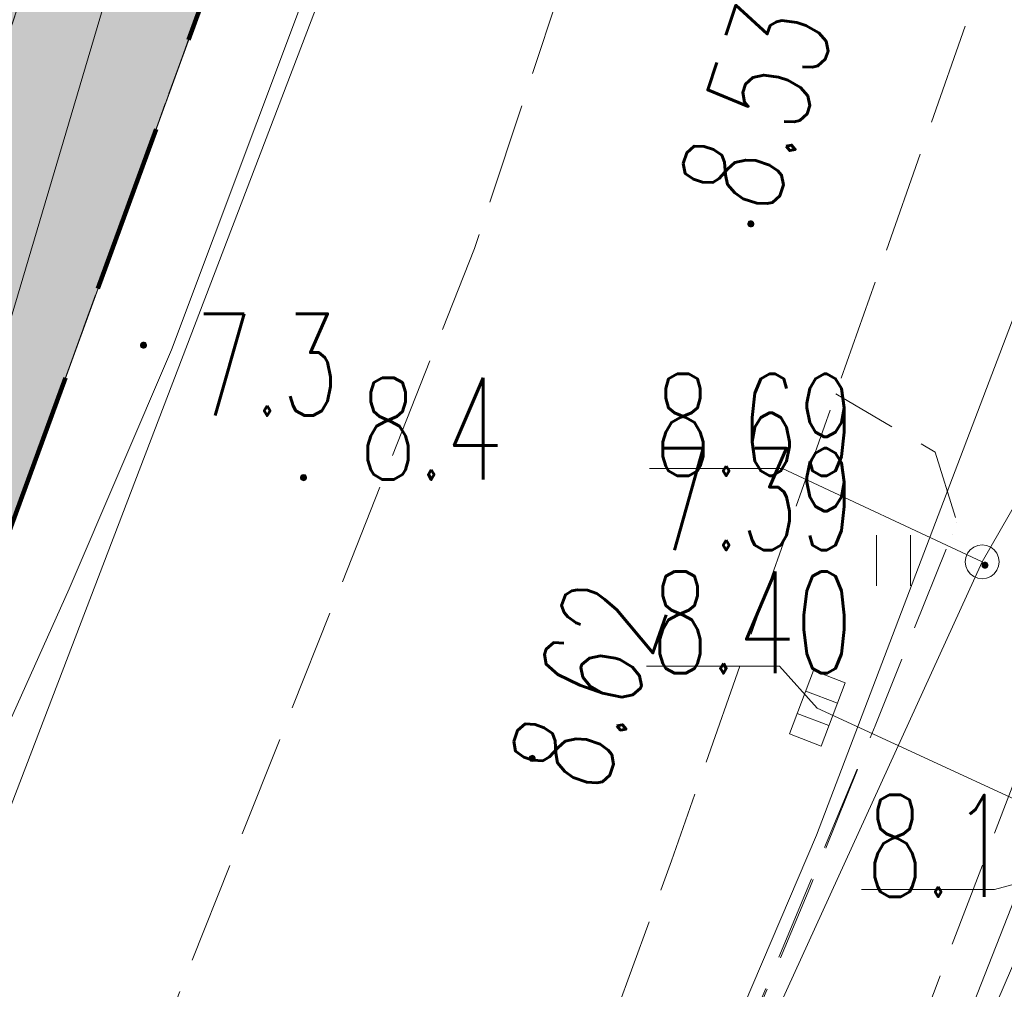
# Model space of a CAD drawing. Header units: millimetres. Extents: x -367306 to 168495, y -187323 to 82034.
# Tile 69 of 170: x 47739 to 62247, y -126914 to -112624. Entities that reach past the tile are written whole.
import ezdxf

# ---------------------------------------------------------------- set-up
doc = ezdxf.new("R2010")
doc.units = ezdxf.units.MM
doc.header["$MEASUREMENT"] = 0
for name, pattern in [('L_0_03', [1000, 500, -500]), ('L_0_05', [1750, 1250, -500]), ('L_0_06', [2000, 1500, -500]), ('Przerywana długa', [3900, 2500, -1400]), ('Przerywana gęsta', [900, 600, -300])]:
    doc.linetypes.add(name, pattern=pattern)
for name, color, linetype, lineweight in [('0_Nr_pióra__196', 1, 'Continuous', 100), ('Nowe_EGDE_Nr_pióra__9', 7, 'Continuous', 13), ('Nowe_EGKK_Nr_pióra__9', 7, 'Continuous', 13), ('Nowe_EGUG_Nr_pióra__9', 7, 'Continuous', 13), ('Nowe_GUPPRZ_O_Nr_pióra__8', 7, 'Continuous', 13), ('Nowe_GUPPRZ_O_Nr_pióra__9', 7, 'Continuous', 13), ('Nowe_OTKC_Nr_pióra__8', 7, 'Continuous', 13), ('Nowe_OTKC_Nr_pióra__9', 7, 'Continuous', 13), ('Nowe_OTKJ_Nr_pióra__8', 7, 'Continuous', 13), ('Nowe_OTKJ_Nr_pióra__9', 7, 'Continuous', 13), ('Nowe_OTRN_Nr_pióra__7', 7, 'Continuous', 13), ('Nowe_OTRN_Nr_pióra__8', 7, 'Continuous', 13), ('Nowe_OTRN_Nr_pióra__9', 7, 'Continuous', 13), ('Nowe_OTRN_O_Nr_pióra__8', 7, 'Continuous', 13), ('Nowe_OTRS_Nr_pióra__7', 7, 'Continuous', 13), ('Nowe_OTRS_Nr_pióra__8', 7, 'Continuous', 13), ('Nowe_OTRS_Nr_pióra__9', 7, 'Continuous', 13), ('Nowe_OTRS_O_Nr_pióra__8', 7, 'Continuous', 13), ('Nowe_OTZT_Nr_pióra__8', 7, 'Continuous', 13), ('Nowe_OTZT_Nr_pióra__9', 7, 'Continuous', 13), ('Nowe_SUEP_Nr_pióra__9', 7, 'Continuous', 13), ('Nowe_SUKK_Nr_pióra__8', 7, 'Continuous', 13), ('Nowe_SUKK_Nr_pióra__9', 7, 'Continuous', 13), ('Nowe_SUKP_Nr_pióra__8', 7, 'Continuous', 13), ('Nowe_SUKP_Nr_pióra__9', 7, 'Continuous', 13), ('Nowe_SUKS_Nr_pióra__8', 7, 'Continuous', 13), ('Nowe_SUKS_Nr_pióra__9', 7, 'Continuous', 13), ('Nowe_SUTP_Nr_pióra__8', 7, 'Continuous', 13), ('Nowe_SUTP_Nr_pióra__9', 7, 'Continuous', 13), ('Nowe_SUWP_Nr_pióra__8', 7, 'Continuous', 13), ('Nowe_SUWP_Nr_pióra__9', 7, 'Continuous', 13), ('sytuacja_Nr_pióra__1', 7, 'Continuous', 13)]:
    doc.layers.add(name, color=color, linetype=linetype, lineweight=lineweight)
doc.layers.add('0_Nr_pióra__240', color=7, linetype='Continuous', lineweight=18, true_color=0xdcf887)
doc.layers.add('sytuacja_Nr_pióra__65', color=7, linetype='Continuous', lineweight=13, true_color=0x80c2ff)
doc.styles.add('STYL_AUTOMATYCZNY_3', font='Simplex.shx')

msp = doc.modelspace()

# ---------------------------------------------------------------- hatches: boundary and pattern name
at = {"layer": '0_Nr_pióra__240', "linetype": 'Continuous', "lineweight": 0, "true_color": 0x2c311b}
msp.add_hatch(color=250, dxfattribs=at).paths.add_polyline_path([(1832.3, -134968.9), (3325.5, -137445.8), (6501.6, -134653), (31321.6, -148073), (43551.6, -131243), (52938.8, -105475.5), (50239.8, -104970.8), (50241.7, -104960.9, 0.4105608), (45483.3, -107953.9), (43454.5, -115678.8), (37652.4, -114156), (32816.1, -112886.7), (35989.5, -100795.2), (33381.6, -100123), (29323.2, -98604.3), (28971.6, -99353.7), (25882.9, -106410.1), (24650.6, -109225.4), (23018, -111586.2), (19968.1, -115996.2), (16289.2, -120183.4), (15001.3, -121648.2), (14544.7, -122167.6), (13419.4, -123278.9), (12674.7, -124012.8), (11388.1, -125280.7), (8915.3, -127717.6), (8238.5, -128359.6), (3301.6, -133843), (3061.6, -134723)])
at = {"layer": 'Nowe_OTRN_Nr_pióra__7', "linetype": 'Continuous', "lineweight": 13}
for points in [[(49518.4, -117421.4), (49519.9, -117433), (49524.4, -117443.9), (49531.6, -117453.2), (49540.9, -117460.3), (49551.7, -117464.8), (49563.4, -117466.4), (49575, -117464.8), (49585.9, -117460.3), (49595.2, -117453.2), (49602.4, -117443.9), (49606.9, -117433), (49608.4, -117421.4), (49606.9, -117409.7), (49602.4, -117398.9), (49595.2, -117389.5), (49585.9, -117382.4), (49575, -117377.9), (49563.4, -117376.4), (49551.7, -117377.9), (49540.9, -117382.4), (49531.6, -117389.5), (49524.4, -117398.9), (49519.9, -117409.7)], [(51876.6, -119373), (51878.2, -119384.7), (51882.6, -119395.5), (51889.8, -119404.8), (51899.1, -119412), (51910, -119416.5), (51921.6, -119418), (51933.3, -119416.5), (51944.1, -119412), (51953.4, -119404.8), (51960.6, -119395.5), (51965.1, -119384.7), (51966.6, -119373), (51965.1, -119361.4), (51960.6, -119350.5), (51953.4, -119341.2), (51944.1, -119334), (51933.3, -119329.6), (51921.6, -119328), (51910, -119329.6), (51899.1, -119334), (51889.8, -119341.2), (51882.6, -119350.5), (51878.2, -119361.4)], [(61916.6, -120663), (61918.2, -120674.7), (61922.6, -120685.5), (61929.8, -120694.8), (61939.1, -120702), (61950, -120706.5), (61961.6, -120708), (61973.3, -120706.5), (61984.1, -120702), (61993.4, -120694.8), (62000.6, -120685.5), (62005.1, -120674.7), (62006.6, -120663), (62005.1, -120651.4), (62000.6, -120640.5), (61993.4, -120631.2), (61984.1, -120624), (61973.3, -120619.6), (61961.6, -120618), (61950, -120619.6), (61939.1, -120624), (61929.8, -120631.2), (61922.6, -120640.5), (61918.2, -120651.4)]]:
    msp.add_hatch(color=7, dxfattribs=at).paths.add_polyline_path(points)
at = {"layer": 'Nowe_OTRS_Nr_pióra__7', "linetype": 'Continuous', "lineweight": 13}
for points in [[(58466.6, -115633), (58468.2, -115644.7), (58472.6, -115655.5), (58479.8, -115664.8), (58489.1, -115672), (58500, -115676.5), (58511.6, -115678), (58523.3, -115676.5), (58534.1, -115672), (58543.4, -115664.8), (58550.6, -115655.5), (58555.1, -115644.7), (58556.6, -115633), (58555.1, -115621.4), (58550.6, -115610.5), (58543.4, -115601.2), (58534.1, -115594), (58523.3, -115589.6), (58511.6, -115588), (58500, -115589.6), (58489.1, -115594), (58479.8, -115601.2), (58472.6, -115610.5), (58468.2, -115621.4)], [(55245.6, -123510.8), (55247.1, -123522.4), (55251.6, -123533.3), (55258.7, -123542.6), (55268.1, -123549.8), (55278.9, -123554.3), (55290.6, -123555.8), (55302.2, -123554.3), (55313.1, -123549.8), (55322.4, -123542.6), (55329.5, -123533.3), (55334, -123522.4), (55335.6, -123510.8), (55334, -123499.1), (55329.5, -123488.3), (55322.4, -123479), (55313.1, -123471.8), (55302.2, -123467.3), (55290.6, -123465.8), (55278.9, -123467.3), (55268.1, -123471.8), (55258.7, -123479), (55251.6, -123488.3), (55247.1, -123499.1)]]:
    msp.add_hatch(color=7, dxfattribs=at).paths.add_polyline_path(points)
at = {"layer": 'sytuacja_Nr_pióra__65', "linetype": 'Continuous', "lineweight": 0, "true_color": 0x192633}
h = msp.add_hatch(color=179, dxfattribs=at)
h.paths.add_polyline_path([(-35518.4, -34473), (-67898.4, -84573), (-66138.4, -100353), (-58518.4, -110243), (-42598.4, -121143), (-16648.4, -132123), (-1348.4, -129693), (3325.5, -137445.8), (6501.6, -134653), (31321.6, -148073), (43551.6, -131243), (55981.6, -97123), (70921.6, -40873), (56311.6, -36173), (44331.6, -27593), (34641.9, -21548.3), (33406.4, -22351.9), (22129.7, -25856.9, 0.3125645), (16459.2, -35763.1, 0.0639815), (16561.6, -47403, -0.0641372), (20517.6, -68873.4, -0.1525468), (13695.5, -93630.2), (3435.8, -112923.9, -0.0818728), (1461.6, -115509.5), (-6521.8, -122921.4, -0.1451753), (-12306.4, -125248.3, -0.1061481), (-20698.4, -125033, -0.0211831), (-52070.1, -110031, -0.0156571), (-52613.6, -109720), (-56888.4, -107093), (-58193.1, -105873.8, -0.0772249), (-60088.2, -103457.7), (-61531.9, -100882.9, -0.0991166), (-62742.3, -97148), (-63291.3, -92429.4, -0.0773758), (-63172.5, -89355.1), (-62676, -86815.8, -0.093547), (-61301.5, -83370.5), (-34907, -41842.2, -0.0487492), (-33708.7, -40309.7), (-33683.4, -40283.1, -0.1375551), (-29041.8, -37523.5, -0.0442175), (-27588.1, -37267), (-16029.6, -36267.8, 0.1385926), (-10942.3, -34343.2), (-4215.8, -29365.2), (-2512.8, -27715.9, 0.2008798), (-1007.6, -25258.6), (-17808.4, -32663)])
h.paths.add_polyline_path([(33381.6, -100123), (34081.6, -98183), (16701.6, -91693), (16011.6, -93623)], flags=0)

# ---------------------------------------------------------------- linework, layer by layer
at = {"layer": '0_Nr_pióra__196', "color": 1, "linetype": 'Przerywana długa', "lineweight": 100}
msp.add_lwpolyline([(55981.6, -97123), (70921.6, -40873), (56311.6, -36173), (44331.6, -27593), (15671.6, -9583), (6061.6, -22143), (-17808.4, -32663), (-35518.4, -34473), (-67898.4, -84573), (-66138.4, -100353), (-58518.4, -110243), (-42598.4, -121143), (-16648.4, -132123), (-1348.4, -129693), (3325.5, -137445.8), (6501.6, -134653), (31321.6, -148073), (43551.6, -131243)], close=True, dxfattribs=at)
at = {"layer": 'Nowe_EGDE_Nr_pióra__9', "color": 7, "linetype": 'Continuous', "lineweight": 13, "flags": 128}
msp.add_lwpolyline([(55981.6, -97123), (70921.6, -40873), (56311.6, -36173), (44331.6, -27593), (15671.6, -9583), (6061.6, -22143), (-17808.4, -32663), (-35518.4, -34473), (-67898.4, -84573), (-66138.4, -100353), (-58518.4, -110243), (-42598.4, -121143), (-16648.4, -132123), (-1348.4, -129693), (3311.6, -137403), (6501.6, -134653), (31321.6, -148073), (43551.6, -131243)], close=True, dxfattribs=at)
msp.add_lwpolyline([(77721.6, -12313), (70921.6, -40873), (55981.6, -97123), (43551.6, -131243), (31321.6, -148073), (19561.6, -164263), (7973.4, -180602.1), (26296.8, -183770.5), (44701.6, -160023), (62321.6, -129663), (70431.6, -103153), (75611.6, -82253)], dxfattribs=at)
at = {"layer": 'Nowe_EGKK_Nr_pióra__9', "color": 7, "linetype": 'L_0_06', "lineweight": 13, "flags": 128}
msp.add_lwpolyline([(43551.6, -131243), (55719.6, -97842.3), (55101.6, -97773), (57121.6, -88213), (55911.6, -88083), (49231.6, -107983), (44021.6, -123253), (37971.6, -133403), (31361.6, -144863), (29531.6, -148013), (28441.6, -149893), (25211.6, -155473), (25687.3, -155829.8), (31321.6, -148073)], close=True, dxfattribs=at)
at = {"layer": 'Nowe_EGUG_Nr_pióra__9', "color": 7, "linetype": 'L_0_03', "lineweight": 13, "flags": 128}
for points in [[(26296.8, -183770.5), (29734.3, -179335.1), (40791.3, -165068.4), (44701.6, -160023), (58841.6, -138483), (62321.6, -129663), (66349.4, -116497.1), (70431.6, -103153), (75611.6, -82253), (77011.8, -79633.1), (78213.7, -77384.1), (78871.6, -76153), (79381.6, -73863), (80541.6, -68573), (84031.6, -52933), (88551.6, -30943), (83581.6, -29593), (82851.6, -26523), (83531.6, -22883), (87021.6, -12263), (87781.6, -9943), (92201.6, 2177), (95191.6, 10357), (105121.6, 30727), (70471.6, 39997), (75171.6, 3647), (76491.6, -4103), (77721.6, -12313), (70921.6, -40873), (55981.6, -97123), (55719.6, -97842.3), (43551.6, -131243), (31321.6, -148073), (25687.3, -155829.8), (19561.6, -164263), (7973.4, -180602.1)], [(43551.6, -131243), (55719.6, -97842.3), (55101.6, -97773), (57121.6, -88213), (55911.6, -88083), (49231.6, -107983), (44021.6, -123253), (37971.6, -133403), (31361.6, -144863), (29531.6, -148013), (28441.6, -149893), (25211.6, -155473), (25687.3, -155829.8), (31321.6, -148073)]]:
    msp.add_lwpolyline(points, close=True, dxfattribs=at)
at = {"layer": 'Nowe_GUPPRZ_O_Nr_pióra__8', "color": 7, "linetype": 'Continuous', "lineweight": 13}
for p, q in [((57017.1, -119239.7), (57017.2, -119239.7)), ((58977.1, -119239.7), (58977.2, -119239.7)), ((61921.6, -120613), (61921.7, -120613)), ((56975.4, -122150.8), (56975.5, -122150.8)), ((58935.4, -122150.8), (58935.5, -122150.8)), ((59491.6, -122773), (59491.7, -122773)), ((60141.3, -125444.1), (60141.3, -125444.1)), ((62101.3, -125444.1), (62101.3, -125444.1))]:
    msp.add_line(p, q, dxfattribs=at)
at = {"layer": 'Nowe_GUPPRZ_O_Nr_pióra__9', "color": 7, "linetype": 'Continuous', "lineweight": 13, "flags": 128}
for points in [[(61921.6, -120613), (58977.1, -119239.7), (57017.1, -119239.7)], [(59491.6, -122773), (58935.4, -122150.8), (56975.4, -122150.8)], [(64111.6, -124903), (62101.3, -125444.1), (60141.3, -125444.1)]]:
    msp.add_lwpolyline(points, dxfattribs=at)
at = {"layer": 'Nowe_OTKC_Nr_pióra__8', "color": 7, "linetype": 'Continuous', "lineweight": 13}
for p, q in [((59763.9, -118137.3), (59764, -118137.3)), ((61230, -118999.7), (61230, -118999.7)), ((61548.6, -120033.3), (61548.7, -120033.3)), ((61478.3, -120208.2), (61478.3, -120208.2)), ((60342.8, -123030.6), (60342.8, -123030.6))]:
    msp.add_line(p, q, dxfattribs=at)
at = {"layer": 'Nowe_OTKC_Nr_pióra__9', "color": 7, "linetype": 'L_0_05', "lineweight": 13, "flags": 128}
for points in [[(83531.6, -22883), (88452.7, -24583.8), (86882.6, -29372.4), (83678.1, -28740), (83581.6, -29593), (88551.6, -30943), (87475.4, -36179), (82778.1, -35324.8), (82187, -36012.2), (80952.7, -52108.3), (80881.7, -53033.6), (81110, -54091.4), (83594.8, -54890.6), (82659.7, -59081), (79603.1, -59046.4), (76766.2, -72509.6), (76073, -75767.4), (76377.1, -76589.3), (76357, -78920.9), (75161.1, -83038), (74530.7, -82995), (74201.2, -83030.8), (73979.1, -83252.9), (73102, -86849.4), (69069.6, -102010.7), (65900, -112791.7), (66805.6, -113330.8), (64685.4, -120046.5), (63862.7, -120010.7), (59922.4, -130330.7), (58359.6, -134082.1), (54835.5, -141889.8), (53583.5, -144719.2), (48939.8, -151448.3), (44926.9, -157486.2), (40489.9, -163749.4), (35382, -170727.8), (32875.1, -174285.4), (34304.8, -175260.1), (33682.2, -176249.5), (31478.9, -179397.9), (29593.7, -178484), (25968.3, -183713.7)], [(29691.4, -171973.5), (31211.5, -172814.9), (51341.6, -143793), (52142.4, -142155.9), (52906.4, -140593.9), (53486.9, -139407.2), (53771.2, -138732.7), (54607.8, -136747.3), (56471, -132326.2), (60342.8, -123030.6), (61478.3, -120208.2), (61548.6, -120033.3), (61230, -118999.7), (59763.9, -118137.3)]]:
    msp.add_lwpolyline(points, dxfattribs=at)
at = {"layer": 'Nowe_OTKJ_Nr_pióra__8', "color": 7, "linetype": 'Continuous', "lineweight": 13}
for p, q in [((54440.5, -115996.9), (54440.6, -115996.9)), ((59763.9, -118137.3), (59764, -118137.3)), ((57342.3, -125022.1), (57342.4, -125022.1))]:
    msp.add_line(p, q, dxfattribs=at)
at = {"layer": 'Nowe_OTKJ_Nr_pióra__9', "color": 7, "linetype": 'L_0_06', "lineweight": 13, "flags": 128}
msp.add_lwpolyline([(21472.8, -182936.3), (26882.7, -175776), (28540.7, -173581.5), (29691.4, -171973.5), (37465.7, -161109.1), (46145.3, -148356.4), (49972.2, -142287.6), (51641.5, -139022.6), (53138.9, -135757.7), (54527.5, -132715.9), (57342.3, -125022.1), (59763.9, -118137.3), (62318.9, -110873.1), (64720.1, -102390.1), (67644.1, -92101.9), (70126.7, -83617.2), (71230.4, -82306.4), (71874.3, -82536.4), (72338.2, -77200.1), (72304.6, -73825.8), (73717.2, -67166.3), (75064.8, -60878), (76317.6, -57755.4), (77397.9, -53052), (77381.6, -52943), (77241.6, -52403), (78911.6, -42093), (79431.6, -38873), (80221.6, -34063), (81181.6, -27813), (82081.6, -22403), (82421.6, -20413), (82891.6, -18473), (83461.6, -16453), (84951.6, -11803), (87421.6, -4163), (88041.6, -2283), (88671.6, -343), (89391.6, 1647), (92221.6, 8227), (93441.6, 10997), (94021.6, 12247), (97931.6, 20357), (100791.6, 26227), (101921.6, 28457), (103521.6, 31152.6), (96697.7, 32981.9), (95391.6, 30567), (93491.6, 27337), (90361.6, 21997), (89811.6, 21167), (89081.6, 20527), (88161.6, 20167), (87161.6, 20187), (86281.6, 20637), (85621.6, 21407), (85231.6, 22277), (85021.6, 23177), (84401.6, 27727), (83761.6, 32287), (83361.6, 35117), (83368.6, 36520.8), (82801.7, 36698.3), (75439, 38653.3), (75901.6, 36127), (76431.6, 32237), (76931.6, 28187), (78631.6, 15207), (78671.6, 13957), (78451.6, 6997), (78251.6, 2937), (77991.6, 1957), (77531.6, 1027), (77141.6, -3223), (77561.6, -4543), (77401.6, -6673), (76791.6, -11613), (75671.6, -19553), (74091.6, -29323), (72161.6, -41063), (70331.6, -51773), (67307.1, -65408.9), (64955.9, -76300.2), (60888.5, -93538.3), (58023.6, -105195.3), (54440.5, -115996.9), (49439.1, -128605.1), (44882, -139357.8), (42612.1, -143016.9), (35958.2, -152858.9), (27306.8, -165115.4), (15023.6, -181821.2)], close=True, dxfattribs=at)
at = {"layer": 'Nowe_OTRN_Nr_pióra__8', "color": 7, "linetype": 'Continuous', "lineweight": 13}
for p, q in [((49518.4, -117421.4), (49518.4, -117421.4)), ((49519.9, -117409.7), (49520, -117409.7)), ((49519.9, -117433), (49520, -117433)), ((49524.4, -117398.9), (49524.5, -117398.9)), ((49524.4, -117443.9), (49524.5, -117443.9)), ((49531.6, -117389.5), (49531.6, -117389.5)), ((49531.6, -117453.2), (49531.6, -117453.2)), ((49540.9, -117382.4), (49540.9, -117382.4)), ((49540.9, -117460.3), (49540.9, -117460.3)), ((49551.7, -117377.9), (49551.8, -117377.9)), ((49551.7, -117464.8), (49551.8, -117464.8)), ((49563.4, -117376.4), (49563.4, -117376.4)), ((49563.4, -117466.4), (49563.4, -117466.4)), ((49575, -117377.9), (49575.1, -117377.9)), ((49575, -117464.8), (49575.1, -117464.8)), ((49585.9, -117382.4), (49585.9, -117382.4)), ((49585.9, -117460.3), (49585.9, -117460.3)), ((49595.2, -117389.5), (49595.3, -117389.5)), ((49595.2, -117453.2), (49595.3, -117453.2)), ((49602.4, -117398.9), (49602.4, -117398.9)), ((49602.4, -117443.9), (49602.4, -117443.9)), ((49606.9, -117409.7), (49606.9, -117409.7)), ((49606.9, -117433), (49606.9, -117433)), ((49608.4, -117421.4), (49608.4, -117421.4)), ((51876.6, -119373), (51876.7, -119373)), ((51878.2, -119361.4), (51878.2, -119361.4)), ((51878.2, -119384.7), (51878.2, -119384.7)), ((51882.6, -119350.5), (51882.7, -119350.5)), ((51882.6, -119395.5), (51882.7, -119395.5)), ((51889.8, -119341.2), (51889.9, -119341.2)), ((51899.1, -119334), (51899.2, -119334)), ((51910, -119329.6), (51910, -119329.6)), ((51921.6, -119328), (51921.7, -119328)), ((51933.3, -119329.6), (51933.3, -119329.6)), ((51944.1, -119334), (51944.2, -119334)), ((51953.4, -119341.2), (51953.5, -119341.2)), ((51960.6, -119350.5), (51960.6, -119350.5)), ((51960.6, -119395.5), (51960.6, -119395.5)), ((51965.1, -119361.4), (51965.1, -119361.4)), ((51965.1, -119384.7), (51965.1, -119384.7)), ((51966.6, -119373), (51966.7, -119373)), ((51889.8, -119404.8), (51889.9, -119404.8)), ((51899.1, -119412), (51899.2, -119412)), ((51910, -119416.5), (51910, -119416.5)), ((51921.6, -119418), (51921.7, -119418)), ((51933.3, -119416.5), (51933.3, -119416.5)), ((51944.1, -119412), (51944.2, -119412)), ((51953.4, -119404.8), (51953.5, -119404.8)), ((61916.6, -120663), (61916.7, -120663)), ((61918.2, -120651.4), (61918.2, -120651.4)), ((61918.2, -120674.7), (61918.2, -120674.7)), ((61922.6, -120640.5), (61922.7, -120640.5)), ((61922.6, -120685.5), (61922.7, -120685.5)), ((61929.8, -120631.2), (61929.9, -120631.2)), ((61929.8, -120694.8), (61929.9, -120694.8)), ((61939.1, -120624), (61939.2, -120624)), ((61939.1, -120702), (61939.2, -120702)), ((61950, -120619.6), (61950, -120619.6)), ((61961.6, -120618), (61961.7, -120618)), ((61973.3, -120619.6), (61973.3, -120619.6)), ((61984.1, -120624), (61984.2, -120624)), ((61984.1, -120702), (61984.2, -120702)), ((61993.4, -120631.2), (61993.5, -120631.2)), ((61993.4, -120694.8), (61993.5, -120694.8)), ((62000.6, -120640.5), (62000.6, -120640.5)), ((62000.6, -120685.5), (62000.6, -120685.5)), ((62005.1, -120651.4), (62005.1, -120651.4)), ((62005.1, -120674.7), (62005.1, -120674.7)), ((62006.6, -120663), (62006.7, -120663)), ((61950, -120706.5), (61950, -120706.5)), ((61961.6, -120708), (61961.7, -120708)), ((61973.3, -120706.5), (61973.3, -120706.5))]:
    msp.add_line(p, q, dxfattribs=at)
at = {"layer": 'Nowe_OTRN_Nr_pióra__9', "color": 7, "linetype": 'Continuous', "lineweight": 13, "flags": 128}
for points in [[(49518.4, -117421.4), (49519.9, -117433), (49524.4, -117443.9), (49531.6, -117453.2), (49540.9, -117460.3), (49551.7, -117464.8), (49563.4, -117466.4), (49575, -117464.8), (49585.9, -117460.3), (49595.2, -117453.2), (49602.4, -117443.9), (49606.9, -117433), (49608.4, -117421.4), (49606.9, -117409.7), (49602.4, -117398.9), (49595.2, -117389.5), (49585.9, -117382.4), (49575, -117377.9), (49563.4, -117376.4), (49551.7, -117377.9), (49540.9, -117382.4), (49531.6, -117389.5), (49524.4, -117398.9), (49519.9, -117409.7)], [(51876.6, -119373), (51878.2, -119384.7), (51882.6, -119395.5), (51889.8, -119404.8), (51899.1, -119412), (51910, -119416.5), (51921.6, -119418), (51933.3, -119416.5), (51944.1, -119412), (51953.4, -119404.8), (51960.6, -119395.5), (51965.1, -119384.7), (51966.6, -119373), (51965.1, -119361.4), (51960.6, -119350.5), (51953.4, -119341.2), (51944.1, -119334), (51933.3, -119329.6), (51921.6, -119328), (51910, -119329.6), (51899.1, -119334), (51889.8, -119341.2), (51882.6, -119350.5), (51878.2, -119361.4)], [(61916.6, -120663), (61918.2, -120674.7), (61922.6, -120685.5), (61929.8, -120694.8), (61939.1, -120702), (61950, -120706.5), (61961.6, -120708), (61973.3, -120706.5), (61984.1, -120702), (61993.4, -120694.8), (62000.6, -120685.5), (62005.1, -120674.7), (62006.6, -120663), (62005.1, -120651.4), (62000.6, -120640.5), (61993.4, -120631.2), (61984.1, -120624), (61973.3, -120619.6), (61961.6, -120618), (61950, -120619.6), (61939.1, -120624), (61929.8, -120631.2), (61922.6, -120640.5), (61918.2, -120651.4)]]:
    msp.add_lwpolyline(points, close=True, dxfattribs=at)
at = {"layer": 'Nowe_OTRS_Nr_pióra__8', "color": 7, "linetype": 'Continuous', "lineweight": 13}
for p, q in [((58468.2, -115621.4), (58468.2, -115621.4)), ((58472.6, -115610.5), (58472.7, -115610.5)), ((58479.8, -115601.2), (58479.9, -115601.2)), ((58489.1, -115594), (58489.2, -115594)), ((58500, -115589.6), (58500, -115589.6)), ((58511.6, -115588), (58511.7, -115588)), ((58523.3, -115589.6), (58523.3, -115589.6)), ((58534.1, -115594), (58534.2, -115594)), ((58543.4, -115601.2), (58543.5, -115601.2)), ((58550.6, -115610.5), (58550.6, -115610.5)), ((58555.1, -115621.4), (58555.1, -115621.4)), ((58466.6, -115633), (58466.7, -115633)), ((58468.2, -115644.7), (58468.2, -115644.7)), ((58472.6, -115655.5), (58472.7, -115655.5)), ((58479.8, -115664.8), (58479.9, -115664.8)), ((58489.1, -115672), (58489.2, -115672)), ((58500, -115676.5), (58500, -115676.5)), ((58511.6, -115678), (58511.7, -115678)), ((58523.3, -115676.5), (58523.3, -115676.5)), ((58534.1, -115672), (58534.2, -115672)), ((58543.4, -115664.8), (58543.5, -115664.8)), ((58550.6, -115655.5), (58550.6, -115655.5)), ((58555.1, -115644.7), (58555.1, -115644.7)), ((58556.6, -115633), (58556.7, -115633)), ((55245.6, -123510.8), (55245.6, -123510.8)), ((55247.1, -123499.1), (55247.2, -123499.1)), ((55247.1, -123522.4), (55247.2, -123522.4)), ((55251.6, -123488.3), (55251.6, -123488.3)), ((55251.6, -123533.3), (55251.6, -123533.3)), ((55258.7, -123479), (55258.8, -123479)), ((55258.7, -123542.6), (55258.8, -123542.6)), ((55268.1, -123471.8), (55268.1, -123471.8)), ((55268.1, -123549.8), (55268.1, -123549.8)), ((55278.9, -123467.3), (55279, -123467.3)), ((55278.9, -123554.3), (55279, -123554.3)), ((55290.6, -123465.8), (55290.6, -123465.8)), ((55290.6, -123555.8), (55290.6, -123555.8)), ((55302.2, -123467.3), (55302.3, -123467.3)), ((55302.2, -123554.3), (55302.3, -123554.3)), ((55313.1, -123471.8), (55313.1, -123471.8)), ((55313.1, -123549.8), (55313.1, -123549.8)), ((55322.4, -123479), (55322.4, -123479)), ((55322.4, -123542.6), (55322.4, -123542.6)), ((55329.5, -123488.3), (55329.6, -123488.3)), ((55329.5, -123533.3), (55329.6, -123533.3)), ((55334, -123499.1), (55334.1, -123499.1)), ((55334, -123522.4), (55334.1, -123522.4)), ((55335.6, -123510.8), (55335.6, -123510.8))]:
    msp.add_line(p, q, dxfattribs=at)
at = {"layer": 'Nowe_OTRS_Nr_pióra__9', "color": 7, "linetype": 'Continuous', "lineweight": 13, "flags": 128}
for points in [[(58466.6, -115633), (58468.2, -115644.7), (58472.6, -115655.5), (58479.8, -115664.8), (58489.1, -115672), (58500, -115676.5), (58511.6, -115678), (58523.3, -115676.5), (58534.1, -115672), (58543.4, -115664.8), (58550.6, -115655.5), (58555.1, -115644.7), (58556.6, -115633), (58555.1, -115621.4), (58550.6, -115610.5), (58543.4, -115601.2), (58534.1, -115594), (58523.3, -115589.6), (58511.6, -115588), (58500, -115589.6), (58489.1, -115594), (58479.8, -115601.2), (58472.6, -115610.5), (58468.2, -115621.4)], [(55245.6, -123510.8), (55247.1, -123522.4), (55251.6, -123533.3), (55258.7, -123542.6), (55268.1, -123549.8), (55278.9, -123554.3), (55290.6, -123555.8), (55302.2, -123554.3), (55313.1, -123549.8), (55322.4, -123542.6), (55329.5, -123533.3), (55334, -123522.4), (55335.6, -123510.8), (55334, -123499.1), (55329.5, -123488.3), (55322.4, -123479), (55313.1, -123471.8), (55302.2, -123467.3), (55290.6, -123465.8), (55278.9, -123467.3), (55268.1, -123471.8), (55258.7, -123479), (55251.6, -123488.3), (55247.1, -123499.1)]]:
    msp.add_lwpolyline(points, close=True, dxfattribs=at)
at = {"layer": 'Nowe_OTZT_Nr_pióra__8', "color": 7, "linetype": 'Continuous', "lineweight": 13}
for p, q in [((59763.9, -118137.3), (59764, -118137.3)), ((61230, -118999.7), (61230, -118999.7)), ((61548.6, -120033.3), (61548.7, -120033.3)), ((60363.4, -120218.7), (60363.4, -120218.7)), ((60863.4, -120218.7), (60863.4, -120218.7)), ((60363.4, -120968.7), (60363.4, -120968.7)), ((60863.4, -120968.7), (60863.4, -120968.7)), ((60342.8, -123030.6), (60342.8, -123030.6)), ((59382.9, -125416.3), (59383, -125416.3))]:
    msp.add_line(p, q, dxfattribs=at)
at = {"layer": 'Nowe_OTZT_Nr_pióra__9', "color": 7, "linetype": 'L_0_05', "lineweight": 13, "flags": 128}
msp.add_lwpolyline([(29691.4, -171973.5), (31211.5, -172814.9), (49010.9, -147141.5), (51341.6, -143793), (52142.4, -142155.9), (52906.4, -140593.9), (53486.9, -139407.2), (53771.2, -138732.7), (54607.8, -136747.3), (56471, -132326.2), (59382.9, -125416.3), (60342.8, -123030.6), (61548.6, -120033.3), (61230, -118999.7), (59763.9, -118137.3)], dxfattribs=at)
at = {"layer": 'Nowe_OTZT_Nr_pióra__9', "color": 7, "linetype": 'Continuous', "lineweight": 13, "flags": 128}
for points in [[(60363.4, -120218.7), (60363.4, -120968.7)], [(60863.4, -120968.7), (60863.4, -120218.7)]]:
    msp.add_lwpolyline(points, dxfattribs=at)
at = {"layer": 'Nowe_SUEP_Nr_pióra__9', "color": 7, "linetype": 'Continuous', "lineweight": 13, "flags": 128}
msp.add_lwpolyline([(62920.2, 48206.4), (62831.6, 47947), (64461.6, 46657), (69081.6, 39547), (69851.6, 3557), (70051.6, -5533), (64801.6, -60783), (61861.6, -74133), (55161.6, -100453), (52561.6, -111263), (44341.6, -132743), (40451.6, -140733), (22601.6, -168733), (12586.7, -181399.8)], dxfattribs=at)
msp.add_lwpolyline([(62920.2, 48206.4), (62831.6, 47947), (64461.6, 46657), (69081.6, 39547), (69851.6, 3557), (70051.6, -5533), (64801.6, -60783), (61861.6, -74133), (55161.6, -100453), (52561.6, -111263), (44341.6, -132743), (40451.6, -140733), (22601.6, -168733), (12586.7, -181399.8)], dxfattribs=at)
at = {"layer": 'Nowe_SUKK_Nr_pióra__8', "color": 7, "linetype": 'Continuous', "lineweight": 13}
for p, q in [((59437.1, -122216.7), (59437.2, -122216.7)), ((59904, -122395.6), (59904.1, -122395.6)), ((59320.8, -122520.1), (59320.9, -122520.1)), ((59787.7, -122699.1), (59787.7, -122699.1)), ((59195.5, -122846.9), (59195.6, -122846.9)), ((59662.4, -123025.9), (59662.5, -123025.9)), ((59079.2, -123150.4), (59079.3, -123150.4)), ((59546.1, -123329.4), (59546.2, -123329.4))]:
    msp.add_line(p, q, dxfattribs=at)
at = {"layer": 'Nowe_SUKK_Nr_pióra__9', "color": 7, "linetype": 'Continuous', "lineweight": 13, "flags": 128}
msp.add_lwpolyline([(59904, -122395.6), (59546.1, -123329.4), (59079.2, -123150.4), (59437.1, -122216.7)], close=True, dxfattribs=at)
for points in [[(59787.7, -122699.1), (59320.8, -122520.1)], [(59662.4, -123025.9), (59195.5, -122846.9)]]:
    msp.add_lwpolyline(points, dxfattribs=at)
at = {"layer": 'Nowe_SUKP_Nr_pióra__8', "color": 7, "linetype": 'Continuous', "lineweight": 13}
for p, q in [((61921.6, -120613), (61921.7, -120613)), ((59491.6, -122773), (59491.7, -122773))]:
    msp.add_line(p, q, dxfattribs=at)
at = {"layer": 'Nowe_SUKP_Nr_pióra__9', "color": 7, "linetype": 'Continuous', "lineweight": 13, "flags": 128}
for points in [[(26261.6, -179403), (27895.9, -177134.1), (34779.7, -167577.2), (34991.6, -167283), (35179.2, -167013.6), (51132.8, -144093.1), (51341.6, -143793), (51466.7, -143519), (61921.6, -120613), (67151.6, -111503), (67222.1, -111230), (73432.4, -87188.4), (73521.6, -86843), (78791.6, -64273)], [(53141.6, -98353), (46091.6, -122133), (26735.5, -155395.8)], [(59491.6, -122773), (64111.6, -124903)]]:
    msp.add_lwpolyline(points, dxfattribs=at)
at = {"layer": 'Nowe_SUKS_Nr_pióra__8', "color": 7, "linetype": 'Continuous', "lineweight": 13}
for p, q in [((61796.6, -120396.5), (61796.7, -120396.5)), ((61856.9, -120371.5), (61857, -120371.5)), ((61921.6, -120363), (61921.7, -120363)), ((61986.3, -120371.5), (61986.4, -120371.5)), ((62046.6, -120396.5), (62046.7, -120396.5)), ((61680.1, -120548.3), (61680.2, -120548.3)), ((61705.1, -120488), (61705.2, -120488)), ((61744.8, -120436.2), (61744.9, -120436.2)), ((62098.4, -120436.2), (62098.4, -120436.2)), ((62138.1, -120488), (62138.2, -120488)), ((62163.1, -120548.3), (62163.2, -120548.3)), ((61671.6, -120613), (61671.7, -120613)), ((61680.1, -120677.7), (61680.2, -120677.7)), ((62163.1, -120677.7), (62163.2, -120677.7)), ((62171.6, -120613), (62171.7, -120613)), ((61705.1, -120738), (61705.2, -120738)), ((61744.8, -120789.8), (61744.9, -120789.8)), ((61796.6, -120829.5), (61796.7, -120829.5)), ((62046.6, -120829.5), (62046.7, -120829.5)), ((62098.4, -120789.8), (62098.4, -120789.8)), ((62138.1, -120738), (62138.2, -120738)), ((61856.9, -120854.5), (61857, -120854.5)), ((61921.6, -120863), (61921.7, -120863)), ((61986.3, -120854.5), (61986.4, -120854.5))]:
    msp.add_line(p, q, dxfattribs=at)
at = {"layer": 'Nowe_SUKS_Nr_pióra__9', "color": 7, "linetype": 'Continuous', "lineweight": 13, "flags": 128}
msp.add_lwpolyline([(61921.6, -120363), (61986.3, -120371.5), (62046.6, -120396.5), (62098.4, -120436.2), (62138.1, -120488), (62163.1, -120548.3), (62171.6, -120613), (62163.1, -120677.7), (62138.1, -120738), (62098.4, -120789.8), (62046.6, -120829.5), (61986.3, -120854.5), (61921.6, -120863), (61856.9, -120854.5), (61796.6, -120829.5), (61744.8, -120789.8), (61705.1, -120738), (61680.1, -120677.7), (61671.6, -120613), (61680.1, -120548.3), (61705.1, -120488), (61744.8, -120436.2), (61796.6, -120396.5), (61856.9, -120371.5)], close=True, dxfattribs=at)
at = {"layer": 'Nowe_SUTP_Nr_pióra__8', "color": 7, "linetype": 'Continuous', "lineweight": 13}
for p, q in [((49975.2, -117491.8), (49975.2, -117491.8)), ((48468.4, -121012.6), (48468.5, -121012.6))]:
    msp.add_line(p, q, dxfattribs=at)
at = {"layer": 'Nowe_SUTP_Nr_pióra__9', "color": 7, "linetype": 'Continuous', "lineweight": 13, "flags": 128}
for points in [[(11260.8, -181170.5), (16471.5, -174238.1), (19452.2, -170500.6), (24891.1, -162266.2), (29035.7, -155831.5), (34734.6, -147071.3), (39643.6, -139478), (42120.7, -135387.3), (44075.2, -130796.6), (48468.4, -121012.6), (49975.2, -117491.8), (52488.8, -110783.5), (54097.4, -103354.7), (55499.7, -97979.2), (58559.3, -88146.5), (61218.6, -78617.5), (63969.7, -68926.2), (66235.8, -61361.1), (67905.1, -55003.6), (70185.2, -46428.6), (72414.4, -45841.4)], [(80651.6, -62473), (79010.7, -70367.1), (77657.7, -76913.7), (77456, -79743.3), (75501.4, -87438.8), (72705, -96845.5), (70880.3, -102655.9), (68577, -111047), (68299.4, -112625), (66984.2, -116085.3), (63961, -122881.6), (60222.9, -131548.6), (57671.7, -137405.4), (55083.4, -143760.4), (50081.2, -151415.3), (44359, -159070.2), (39735.7, -165777.7), (34527.3, -173005.3), (34211.2, -175112.5), (31099.9, -179243.5), (29659.9, -179819.5), (26710.9, -183842.1)]]:
    msp.add_lwpolyline(points, dxfattribs=at)
at = {"layer": 'Nowe_SUWP_Nr_pióra__8', "color": 7, "linetype": 'Continuous', "lineweight": 13}
msp.add_line((59481.6, -124643), (59481.7, -124643), dxfattribs=at)
at = {"layer": 'Nowe_SUWP_Nr_pióra__9', "color": 7, "linetype": 'Continuous', "lineweight": 13, "flags": 128}
for points in [[(55341.6, -134343), (59481.6, -124643), (62851.6, -115773), (64501.6, -111723), (67171.6, -103523), (69161.6, -96223), (72061.6, -83083), (75301.6, -71483), (76261.6, -66943), (77531.6, -59633), (79121.6, -50853), (80071.6, -44883), (80931.6, -33463), (81951.6, -27043), (82991.6, -21113), (83821.6, -17593), (84351.6, -14533), (84681.6, -14623)], [(81621.8, -53482.3), (80798.9, -57923.4), (80455.2, -59640.3), (79155.9, -66130.6), (78280.3, -70471.2), (74606.3, -84441.2), (74355.3, -85395.6), (71963.6, -96347.5), (70431.6, -103153), (68918.6, -108983.2), (59768.8, -132274.1), (57737.1, -136612.2), (56801.4, -138753.5), (54192.8, -144996), (48119.6, -154495.4), (40265.5, -167023.3), (35382.6, -174360.1), (34925.6, -174404.3)]]:
    msp.add_lwpolyline(points, dxfattribs=at)
at = {"layer": 'sytuacja_Nr_pióra__1', "color": 7, "linetype": 'Przerywana gęsta', "lineweight": 13, "flags": 128}
msp.add_lwpolyline([(-35518.4, -34473), (-67898.4, -84573), (-66138.4, -100353), (-58518.4, -110243), (-42598.4, -121143), (-16648.4, -132123), (-1348.4, -129693), (3325.5, -137445.8), (6501.6, -134653), (31321.6, -148073), (43551.6, -131243), (55981.6, -97123), (70921.6, -40873), (56311.6, -36173), (44331.6, -27593), (34641.9, -21548.3), (33406.4, -22351.9), (22129.7, -25856.9, 0.3125645), (16459.2, -35763.1, 0.0639815), (16561.6, -47403, -0.0641372), (20517.6, -68873.4, -0.1525468), (13695.5, -93630.2), (3435.8, -112923.9, -0.0818728), (1461.6, -115509.5), (-6521.8, -122921.4, -0.1451753), (-12306.4, -125248.3, -0.1061481), (-20698.4, -125033, -0.0211831), (-52070.1, -110031, -0.0156571), (-52613.6, -109720), (-56888.4, -107093), (-58193.1, -105873.8, -0.0772249), (-60088.2, -103457.7), (-61531.9, -100882.9, -0.0991166), (-62742.3, -97148), (-63291.3, -92429.4, -0.0773758), (-63172.5, -89355.1), (-62676, -86815.8, -0.093547), (-61301.5, -83370.5), (-34907, -41842.2, -0.0487492), (-33708.7, -40309.7), (-33683.4, -40283.1, -0.1375551), (-29041.8, -37523.5, -0.0442175), (-27588.1, -37267), (-16029.6, -36267.8, 0.1385926), (-10942.3, -34343.2), (-4215.8, -29365.2), (-2512.8, -27715.9, 0.2008798), (-1007.6, -25258.6), (-17808.4, -32663)], format="xyb", close=True, dxfattribs=at)

# ---------------------------------------------------------------- texts
at = {"layer": 'Nowe_GUPPRZ_O_Nr_pióra__8', "color": 7, "linetype": 'Continuous', "lineweight": 13, "char_height": 1500, "attachment_point": 7, "style": 'STYL_AUTOMATYCZNY_3'}
for s, insert in [('\\A1;{\\W0.660000x;\\pql;\\FSimplex.shx;8.69}', (57087.8, -119344.9)), ('\\A1;{\\W0.660000x;\\pql;\\FSimplex.shx;7.39}', (57087.8, -120439.9)), ('\\A1;{\\W0.660000x;\\pql;\\FSimplex.shx;8.40}', (57046.1, -122256)), ('\\A1;{\\W0.660000x;\\pql;\\FSimplex.shx;8.16}', (60212, -125549.3))]:
    msp.add_mtext(s, dxfattribs=dict(at, insert=insert))
at = {"layer": 'Nowe_OTRN_O_Nr_pióra__8', "color": 7, "linetype": 'Continuous', "lineweight": 13, "char_height": 1500, "attachment_point": 7, "style": 'STYL_AUTOMATYCZNY_3'}
for s, insert in [('\\A1;{\\W0.660000x;\\pql;\\FSimplex.shx;7.3}', (50324.1, -118458.1)), ('\\A1;{\\W0.660000x;\\pql;\\FSimplex.shx;8.4}', (52742.3, -119400.7))]:
    msp.add_mtext(s, dxfattribs=dict(at, insert=insert))
at = {"layer": 'Nowe_OTRS_O_Nr_pióra__8', "color": 7, "linetype": 'Continuous', "lineweight": 13, "char_height": 1500, "attachment_point": 7, "style": 'STYL_AUTOMATYCZNY_3'}
for s, insert, rotation in [('\\A1;{\\W0.660000x;\\pql;\\FSimplex.shx;8.53}', (58832.3, -115541.1), 71.6), ('\\A1;{\\W0.660000x;\\pql;\\FSimplex.shx;8.62}', (56321, -124078.5), 70.6)]:
    msp.add_mtext(s, dxfattribs=dict(at, insert=insert, rotation=rotation))

doc.saveas('drawing.dxf')
